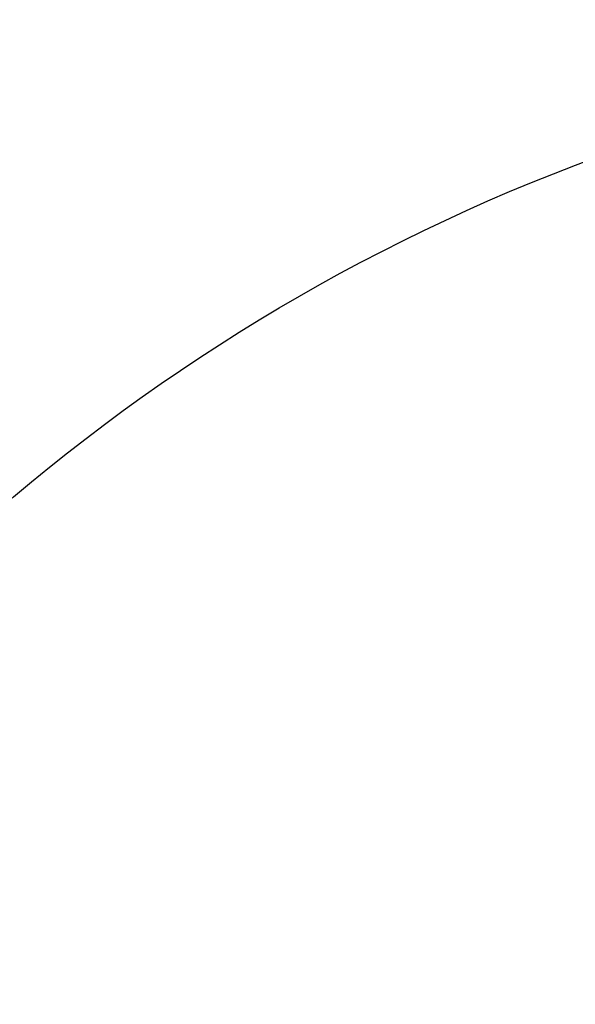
# Model space of a CAD drawing. Header units: millimetres. Extents: x 0 to 297, y 0 to 210.
# Tile 118 of 256: x 54.8 to 55.99, y 156.8 to 158.9. Entities that reach past the tile are written whole.
import ezdxf

# ---------------------------------------------------------------- set-up
doc = ezdxf.new("R2010")
doc.units = ezdxf.units.MM
doc.header["$LTSCALE"] = 16.335
doc.layers.get('0').update_dxf_attribs({"linetype": 'CONTINUOUS'})
doc.layers.add('AXES_REF', color=7, linetype='CONTINUOUS')

msp = doc.modelspace()

# ---------------------------------------------------------------- linework, layer by layer
at = {"color": 7, "linetype": 'Continuous'}
for radius in [6.7871, 6.7865, 6.743]:
    msp.add_circle((57.4637, 154.7115), radius, dxfattribs=at)
for radius, start, end in [(6.72, 278.27713, 261.72287), (6.874, 143.27539, 36.72461)]:
    msp.add_arc((57.4637, 154.7115), radius, start, end, dxfattribs=at)
at = {"layer": 'AXES_REF', "color": 9, "linetype": 'Continuous'}
for radius in [6.1912, 4.15]:
    msp.add_circle((57.4637, 154.7115), radius, dxfattribs=at)
at = {"layer": 'AXES_REF', "color": 7, "linetype": 'Continuous'}
msp.add_arc((57.4637, 154.7115), 6.874, 143.27539, 270, dxfattribs=at)

doc.saveas('drawing.dxf')
